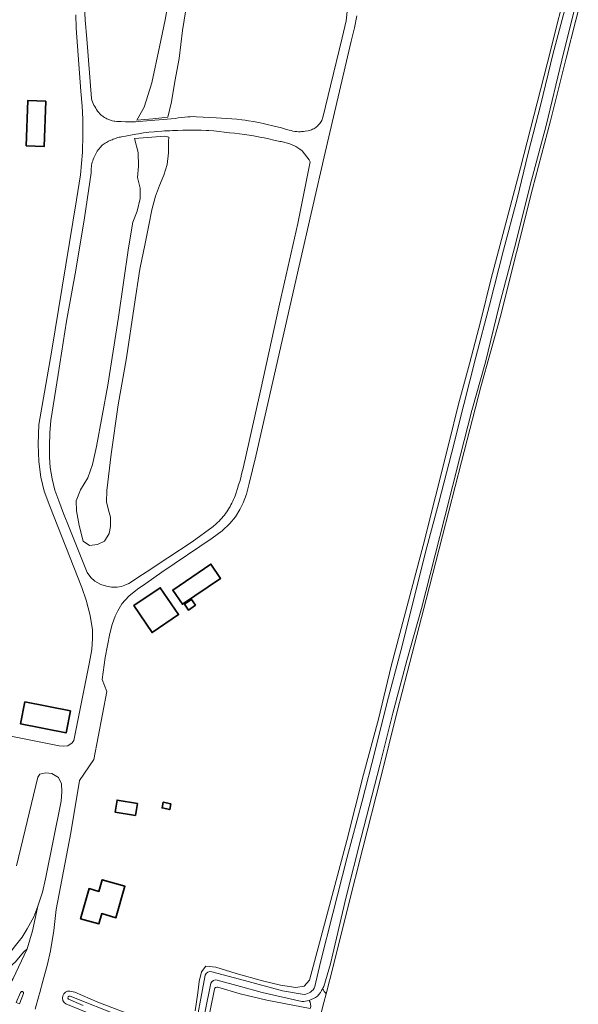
# Model space of a CAD drawing. Header units: metres. Extents: x 239845 to 242720, y 580286 to 584200.
# Tile 5 of 113: x 240212 to 240402, y 581261 to 581596. Entities that reach past the tile are written whole.
import ezdxf

# ---------------------------------------------------------------- set-up
doc = ezdxf.new("R2010")
doc.units = ezdxf.units.M
for name, color, linetype, lineweight in [('B-WE-GR-GROENVOORZIENING-GV', 80, 'Continuous', 18), ('B-WE-OG-BEBOUWING-GV', 7, 'Continuous', 35), ('B-WE-OG-TERREIN_ERF-GV', 7, 'Continuous', 18), ('B-WE-OG-WATER_SLOOT-GV', 120, 'Continuous', 18), ('B-WE-VH-VERHARDING_GESLOTEN-GV', 7, 'Continuous', 18)]:
    doc.layers.add(name, color=color, linetype=linetype, lineweight=lineweight)

msp = doc.modelspace()

# ---------------------------------------------------------------- linework, layer by layer
at = {"layer": 'B-WE-GR-GROENVOORZIENING-GV', "flags": 128}
msp.add_lwpolyline([(240399.2, 581613.09), (240391.13, 581581.01), (240382.08, 581545.68), (240372.12, 581508.03), (240368.59, 581493.69), (240364.7, 581478.96), (240361.01, 581465.29), (240357.67, 581451.85), (240353.11, 581433.85), (240348.91, 581417.18), (240344.01, 581398.39), (240338.11, 581376.12), (240333.72, 581358.07), (240328.62, 581339.24), (240323.01, 581316.81), (240317.98, 581298.15), (240310.23, 581269.35), (240308.44, 581267.31), (240305.6, 581266.9), (240300.38, 581267.64), (240294.28, 581269.07), (240285.35, 581271.62), (240278.41, 581273.72), (240274.94, 581274.1), (240273.54, 581272.19), (240272.77, 581268.83), (240272.23, 581265.08), (240271.35, 581258.87)], dxfattribs=at)
for points in [[(240401.27, 581602.85), (240396.2, 581582.3), (240390.76, 581559.98), (240385.38, 581539.77), (240380.6, 581520.56), (240374.87, 581498.67), (240370.22, 581479.57), (240365.53, 581463.15), (240361.58, 581447.52), (240356.38, 581426.95), (240351.34, 581407.33), (240348.35, 581395.75), (240343.41, 581378.02), (240338.59, 581360.19), (240334.18, 581342.43), (240327.9, 581317.85), (240322.77, 581297.65), (240318.25, 581278.26), (240317.41, 581274.9), (240315.14, 581267.2, -0.02039), (240314.79, 581266.45, 0.146572), (240315.92, 581264.74), (240318.27, 581273.96), (240323.28, 581294.09), (240328.44, 581314.2), (240334.47, 581337.86), (240340.08, 581360.75), (240345.2, 581380.45), (240349.98, 581398.81), (240355.51, 581420.45), (240361.96, 581445.6), (240368.53, 581471.12), (240375.18, 581494.73), (240380.71, 581516.79), (240386.21, 581538.51), (240392.26, 581561.65), (240397.59, 581582.91), (240404.25, 581608.93)], [(240270.78, 581249.67), (240274.75, 581271.02, -0.411829), (240276.97, 581272.21), (240288.15, 581269.18), (240301.1, 581265.76), (240308.43, 581264.5, 0.277511), (240312.13, 581267.13), (240313.99, 581275.45), (240318.21, 581291.98), (240323.14, 581311.16), (240328.23, 581330.2), (240332.59, 581347.44), (240336.75, 581363.9), (240341.4, 581381.38), (240345.47, 581397.55), (240349.76, 581414.9), (240354.34, 581431.86), (240358.63, 581448.5), (240362.79, 581465.19), (240366.87, 581481.18), (240371.49, 581498.9), (240376.26, 581517.62), (240380.89, 581535.05), (240384.72, 581550.57), (240389, 581567.26), (240393.14, 581584.2), (240397.57, 581601.19)], [(240273.68, 581245.7), (240277.89, 581266.26, -0.446287), (240279.06, 581266.94), (240286.65, 581264.65), (240295.78, 581262.53), (240310.52, 581259.69, 0.235118), (240310.13, 581262.47, -0.06972), (240307.66, 581262.07), (240294.14, 581265.13), (240286.79, 581267.18), (240278.85, 581269.39, 0.334512), (240276.71, 581268.32), (240272.57, 581248.09, -0.346759)], [(240251.98, 581256.59), (240238.19, 581261.88), (240230.4, 581265.22), (240228.73, 581265.65, 0.779973), (240227.32, 581261.27), (240246.73, 581253.39)], [(240233.24, 581260.71), (240228.26, 581262.86, -0.84865), (240228.86, 581263.88), (240245.96, 581257.1)]]:
    msp.add_lwpolyline(points, format="xyb", dxfattribs=at)
msp.add_lwpolyline([(240214.21, 581280.04), (240212.98, 581278.83), (240210.17, 581275.61), (240206.26, 581272.09), (240201.55, 581267.82), (240200.86, 581267.14), (240200.88, 581266.44), (240201.88, 581265.43), (240203.1, 581264.73), (240205.97, 581263.89), (240207.33, 581266.4), (240209.43, 581269.85), (240211.27, 581273.72), (240214.21, 581280.04), (240214.21, 581280.04)], close=True, dxfattribs=at)
at = {"layer": 'B-WE-OG-BEBOUWING-GV', "flags": 128}
for points in [[(240213.85, 581553.13), (240220.01, 581552.93), (240220.52, 581568.28), (240214.36, 581568.49), (240213.85, 581553.13), (240213.85, 581553.13)], [(240280, 581405.99), (240276.69, 581410.85), (240263.74, 581402.04), (240267.04, 581397.18), (240280, 581405.99), (240280, 581405.99)], [(240256.71, 581387.57), (240265.7, 581393.66), (240259.49, 581402.81), (240250.51, 581396.72), (240256.71, 581387.57), (240256.71, 581387.57)], [(240271.46, 581396.85), (240270.08, 581398.82), (240267.73, 581397.18), (240269.11, 581395.21), (240271.46, 581396.85), (240271.46, 581396.85)], [(240211.92, 581356.47), (240227.41, 581353.43), (240228.89, 581360.94), (240213.4, 581363.98), (240211.92, 581356.47), (240211.92, 581356.47)], [(240251.76, 581329.43), (240244.8, 581330.59), (240244.08, 581326.52), (240251.04, 581325.36), (240251.76, 581329.43), (240251.76, 581329.43)], [(240263.11, 581329.33), (240260.46, 581329.86), (240260.07, 581327.91), (240262.71, 581327.38), (240263.11, 581329.33), (240263.11, 581329.33)], [(240238.58, 581288.52), (240239.56, 581291.97), (240244.4, 581290.58), (240247.47, 581301.3), (240239.73, 581303.5), (240238.58, 581299.55), (240235.27, 581300.51), (240232.35, 581290.24), (240238.58, 581288.52), (240238.58, 581288.52)]]:
    msp.add_lwpolyline(points, close=True, dxfattribs=at)
at = {"layer": 'B-WE-OG-TERREIN_ERF-GV', "flags": 128}
for points in [[(240268.76, 581603.01), (240267.07, 581592.35), (240265.89, 581582.81), (240264.48, 581574.96), (240263.3, 581568.05), (240262.01, 581562.87), (240256.92, 581562.28), (240251.52, 581561.9), (240254, 581566.27), (240256.61, 581574.55), (240259.22, 581586.78), (240261.17, 581595.98), (240263.36, 581608.45)], [(240233.67, 581600.5), (240233.93, 581595.87), (240234.49, 581589.53), (240236.04, 581569.24), (240236.22, 581568.67), (240236.42, 581568.1), (240236.66, 581567.55), (240236.91, 581567), (240237.19, 581566.46), (240237.49, 581565.94), (240237.82, 581565.44), (240238.16, 581564.94), (240238.53, 581564.46), (240238.92, 581564), (240239.15, 581563.78), (240239.4, 581563.57), (240239.65, 581563.36), (240239.91, 581563.17), (240240.17, 581562.98), (240240.44, 581562.8), (240240.72, 581562.64), (240241, 581562.48), (240241.29, 581562.33), (240241.58, 581562.19), (240241.88, 581562.06), (240242.18, 581561.95), (240242.49, 581561.84), (240242.8, 581561.75), (240243.11, 581561.66), (240243.74, 581561.53), (240244.06, 581561.48), (240244.71, 581561.41), (240246.19, 581561.34), (240247.68, 581561.3), (240249.91, 581561.3), (240251.02, 581561.32), (240252.14, 581561.37), (240264.53, 581562.46), (240265.62, 581562.65), (240266.7, 581562.8), (240267.8, 581562.91), (240268.89, 581562.99), (240269.62, 581563.02), (240270.72, 581563.04), (240271.82, 581563.02), (240278.53, 581562.69), (240282.15, 581562.45), (240283.86, 581562.32), (240285.57, 581562.15), (240287.28, 581561.94), (240288.41, 581561.79), (240289.54, 581561.62), (240291.24, 581561.34), (240292.37, 581561.14), (240293.49, 581560.92), (240294.46, 581560.72), (240295.91, 581560.4), (240297.84, 581559.95), (240299.28, 581559.59), (240300.71, 581559.21), (240302.15, 581558.81), (240303.4, 581558.44), (240304.02, 581558.28), (240304.65, 581558.15), (240305.29, 581558.04), (240305.92, 581557.97), (240306.57, 581557.93), (240307.21, 581557.93), (240307.53, 581557.94), (240308.17, 581557.98), (240308.81, 581558.05), (240309.83, 581558.22), (240310.22, 581558.32), (240310.6, 581558.44), (240310.98, 581558.58), (240311.34, 581558.74), (240311.7, 581558.92), (240312.04, 581559.13), (240312.37, 581559.35), (240312.68, 581559.59), (240312.99, 581559.86), (240313.27, 581560.14), (240313.54, 581560.43), (240313.79, 581560.74), (240314.02, 581561.07), (240314.23, 581561.41), (240314.42, 581561.76), (240314.59, 581562.12), (240314.73, 581562.49), (240314.96, 581563.26), (240317.45, 581573.56), (240321.33, 581589.87), (240322.7, 581595.63), (240323.25, 581599.82)], [(240192.76, 581355.46), (240225.01, 581349.08), (240226.48, 581348.92), (240228.03, 581349.05), (240229.51, 581350.06), (240230.08, 581350.87), (240235.24, 581376.96), (240236.13, 581381.77), (240236.44, 581385.59), (240236.38, 581388.44), (240235.59, 581393.38), (240234.23, 581398.57), (240232.76, 581402.88), (240221.94, 581430.6), (240219.93, 581435.67), (240218.82, 581440.44), (240218.1, 581445.8), (240217.89, 581451.68), (240218.19, 581458.28), (240222.47, 581482.9), (240230.96, 581534.73), (240232.33, 581543.27), (240232.99, 581550.92), (240233.12, 581556.88), (240233.09, 581562.18), (240232.87, 581566.57), (240232.4, 581571.7), (240230.85, 581593.16), (240230.74, 581597.69)], [(240210.17, 581281.08), (240212.42, 581284), (240214.15, 581286.8), (240216.41, 581290.83), (240217.77, 581294.49), (240219.37, 581299.24), (240220.38, 581303.81), (240225.76, 581330.25), (240225.96, 581333.5), (240225.86, 581336.08), (240224.85, 581338.27), (240222.56, 581339.6), (240220.51, 581339.83), (240218.52, 581339.46), (240217.75, 581338.44), (240210.56, 581308.27)]]:
    msp.add_lwpolyline(points, dxfattribs=at)
for points in [[(240213.85, 581553.13), (240214.36, 581568.49), (240220.52, 581568.28), (240220.01, 581552.93), (240213.85, 581553.13), (240213.85, 581553.13)], [(240222.18, 581459.67), (240221.89, 581455.52), (240221.8, 581451.09), (240221.82, 581447.21), (240222.05, 581443.71), (240222.72, 581439.82), (240223.58, 581435.97), (240224.96, 581432.42), (240226.53, 581428.07), (240228.5, 581423.32), (240234.58, 581407.96), (240235.85, 581406.24), (240237.26, 581405.06), (240239.21, 581403.9), (240241.19, 581403.31), (240242.91, 581403.01), (240244.85, 581403.02), (240246.24, 581403.24), (240247.42, 581403.67), (240248.75, 581404.29), (240250.39, 581405.32), (240252.16, 581406.52), (240254.64, 581408.13), (240262.08, 581413.01), (240270.3, 581418.43), (240277.48, 581423.61), (240278.52, 581424.51), (240279.01, 581424.98), (240279.5, 581425.47), (240279.97, 581425.97), (240280.42, 581426.48), (240280.87, 581427.01), (240281.3, 581427.55), (240281.71, 581428.1), (240282.11, 581428.66), (240282.49, 581429.23), (240282.86, 581429.81), (240283.21, 581430.4), (240283.54, 581431), (240283.86, 581431.61), (240284.16, 581432.22), (240284.44, 581432.85), (240284.71, 581433.48), (240284.96, 581434.12), (240285.19, 581434.77), (240285.78, 581436.57), (240286.15, 581437.78), (240286.51, 581438.99), (240286.85, 581440.21), (240287.17, 581441.44), (240287.48, 581442.66), (240287.78, 581443.89), (240288.06, 581445.12), (240288.45, 581446.98), (240293.55, 581469.81), (240300.08, 581499.23), (240306.27, 581526.75), (240310.54, 581547.7), (240310.12, 581548.37), (240307.73, 581551.41), (240307.03, 581551.94), (240306.67, 581552.19), (240306.31, 581552.43), (240305.94, 581552.65), (240305.56, 581552.87), (240305.18, 581553.07), (240304.79, 581553.27), (240304.39, 581553.45), (240303.99, 581553.62), (240303.58, 581553.78), (240303.17, 581553.92), (240302.76, 581554.06), (240302.34, 581554.18), (240301.92, 581554.29), (240301.49, 581554.39), (240301.07, 581554.47), (240300.64, 581554.54), (240300.2, 581554.6), (240299.77, 581554.65), (240298.12, 581555.06), (240296.46, 581555.45), (240294.8, 581555.81), (240293.96, 581555.98), (240292.29, 581556.3), (240290.62, 581556.59), (240289.78, 581556.73), (240288.09, 581556.98), (240286.4, 581557.21), (240284.71, 581557.41), (240283.02, 581557.58), (240281.27, 581557.81), (240279.52, 581558.01), (240277.76, 581558.17), (240276, 581558.29), (240275.12, 581558.34), (240273.36, 581558.41), (240271.59, 581558.45), (240269.83, 581558.45), (240268.06, 581558.42), (240267.18, 581558.39), (240265.42, 581558.3), (240263.62, 581558.28), (240262.73, 581558.26), (240260.93, 581558.19), (240260.04, 581558.13), (240258.25, 581558), (240257.35, 581557.92), (240255.57, 581557.72), (240254.68, 581557.61), (240253.79, 581557.49), (240252.02, 581557.22), (240251.13, 581557.07), (240249.37, 581556.74), (240247.61, 581556.37), (240246.76, 581556.26), (240246.33, 581556.19), (240245.91, 581556.11), (240245.49, 581556.02), (240245.08, 581555.91), (240244.66, 581555.79), (240244.25, 581555.66), (240243.85, 581555.52), (240243.44, 581555.37), (240243.05, 581555.21), (240242.65, 581555.04), (240241.88, 581554.66), (240241.5, 581554.46), (240241.13, 581554.24), (240240.76, 581554.02), (240240.4, 581553.78), (240240.05, 581553.54), (240239.7, 581553.29), (240238.99, 581552.53), (240238.66, 581552.13), (240238.35, 581551.71), (240238.05, 581551.29), (240237.77, 581550.85), (240237.51, 581550.4), (240237.27, 581549.94), (240237.05, 581549.48), (240236.84, 581549), (240236.65, 581548.52), (240236.49, 581548.02), (240236.34, 581547.53), (240236.22, 581547.02), (240236.11, 581546.51), (240236.03, 581546), (240235.96, 581545.49), (240235.92, 581544.97), (240235.9, 581544.45), (240235.9, 581543.93), (240233.68, 581528.58), (240230.79, 581510.85), (240227.59, 581493.47), (240224.67, 581475.36), (240222.18, 581459.67), (240222.18, 581459.67)], [(240252.04, 581546.18), (240251.99, 581550.81), (240250.76, 581555.57), (240261.03, 581556.44), (240262.38, 581556.09), (240262.23, 581554.72), (240262.22, 581553.05), (240262.27, 581550.73), (240261.83, 581546.75), (240260.68, 581543.16), (240259.16, 581539.62), (240257.88, 581535.99), (240256.65, 581531.33), (240255.53, 581526.16), (240254.33, 581519.88), (240252.57, 581511.11), (240250.58, 581498.52), (240247.97, 581481.05), (240245.12, 581464.98), (240242.78, 581448.21), (240241.28, 581435.86), (240241.17, 581432.05), (240241.88, 581429.24), (240242.58, 581426.85), (240242.51, 581423.66), (240242.07, 581421.28), (240240.5, 581418.65), (240238.16, 581417.55), (240235.4, 581417.19), (240233.28, 581418.67), (240231.89, 581423.97), (240230.91, 581428.93), (240230.85, 581432.32), (240232.37, 581436.06), (240234.8, 581440.19), (240236.44, 581444.73), (240237.72, 581450.88), (240241.68, 581471.76), (240245.22, 581494.81), (240248.62, 581518.4), (240250.19, 581527.18), (240251.62, 581530.92), (240252.66, 581535.24), (240252.61, 581538.66), (240251.77, 581542.35), (240252.04, 581546.18), (240252.04, 581546.18)], [(240280, 581405.99), (240267.04, 581397.18), (240263.74, 581402.04), (240276.69, 581410.85), (240280, 581405.99), (240280, 581405.99)], [(240280, 581405.99), (240267.04, 581397.18), (240263.74, 581402.04), (240276.69, 581410.85), (240280, 581405.99), (240280, 581405.99)], [(240256.71, 581387.57), (240250.51, 581396.72), (240259.49, 581402.81), (240265.7, 581393.66), (240256.71, 581387.57), (240256.71, 581387.57)], [(240256.71, 581387.57), (240250.51, 581396.72), (240259.49, 581402.81), (240265.7, 581393.66), (240256.71, 581387.57), (240256.71, 581387.57)], [(240271.46, 581396.85), (240269.11, 581395.21), (240267.73, 581397.18), (240270.08, 581398.82), (240271.46, 581396.85), (240271.46, 581396.85)], [(240271.46, 581396.85), (240269.11, 581395.21), (240267.73, 581397.18), (240270.08, 581398.82), (240271.46, 581396.85), (240271.46, 581396.85)], [(240211.92, 581356.47), (240213.4, 581363.98), (240228.89, 581360.94), (240227.41, 581353.43), (240211.92, 581356.47), (240211.92, 581356.47)], [(240251.76, 581329.43), (240251.04, 581325.36), (240244.08, 581326.52), (240244.8, 581330.59), (240251.76, 581329.43), (240251.76, 581329.43)], [(240251.76, 581329.43), (240251.04, 581325.36), (240244.08, 581326.52), (240244.8, 581330.59), (240251.76, 581329.43), (240251.76, 581329.43)], [(240263.11, 581329.33), (240262.71, 581327.38), (240260.07, 581327.91), (240260.46, 581329.86), (240263.11, 581329.33), (240263.11, 581329.33)], [(240263.11, 581329.33), (240262.71, 581327.38), (240260.07, 581327.91), (240260.46, 581329.86), (240263.11, 581329.33), (240263.11, 581329.33)], [(240238.58, 581288.52), (240232.35, 581290.24), (240235.27, 581300.51), (240238.58, 581299.55), (240239.73, 581303.5), (240247.47, 581301.3), (240244.4, 581290.58), (240239.56, 581291.97), (240238.58, 581288.52), (240238.58, 581288.52)], [(240238.58, 581288.52), (240232.35, 581290.24), (240235.27, 581300.51), (240238.58, 581299.55), (240239.73, 581303.5), (240247.47, 581301.3), (240244.4, 581290.58), (240239.56, 581291.97), (240238.58, 581288.52), (240238.58, 581288.52)]]:
    msp.add_lwpolyline(points, close=True, dxfattribs=at)
at = {"layer": 'B-WE-OG-WATER_SLOOT-GV', "flags": 128}
msp.add_lwpolyline([(240263.36, 581608.45), (240261.17, 581595.98), (240259.22, 581586.78), (240256.61, 581574.55), (240254, 581566.27), (240251.52, 581561.9), (240256.92, 581562.28), (240262.01, 581562.87), (240263.3, 581568.05), (240264.48, 581574.96), (240265.89, 581582.81), (240267.07, 581592.35), (240268.76, 581603.01)], dxfattribs=at)
for points in [[(240272.57, 581248.09), (240276.71, 581268.32, -0.334512), (240278.85, 581269.39), (240286.79, 581267.18), (240294.14, 581265.13), (240307.66, 581262.07, 0.06972), (240310.13, 581262.47, 0.08835), (240312.96, 581263.93, 0.075865), (240314.79, 581266.45, 0.02039), (240315.14, 581267.2), (240317.41, 581274.9), (240318.25, 581278.26), (240322.77, 581297.65), (240327.9, 581317.85), (240334.18, 581342.43), (240338.59, 581360.19), (240343.41, 581378.02), (240348.35, 581395.75), (240351.34, 581407.33), (240356.38, 581426.95), (240361.58, 581447.52), (240365.53, 581463.15), (240370.22, 581479.57), (240374.87, 581498.67), (240380.6, 581520.56), (240385.38, 581539.77), (240390.76, 581559.98), (240396.2, 581582.3), (240401.27, 581602.85)], [(240397.57, 581601.19), (240393.14, 581584.2), (240389, 581567.26), (240384.72, 581550.57), (240380.89, 581535.05), (240376.26, 581517.62), (240371.49, 581498.9), (240366.87, 581481.18), (240362.79, 581465.19), (240358.63, 581448.5), (240354.34, 581431.86), (240349.76, 581414.9), (240345.47, 581397.55), (240341.4, 581381.38), (240336.75, 581363.9), (240332.59, 581347.44), (240328.23, 581330.2), (240323.14, 581311.16), (240318.21, 581291.98), (240313.99, 581275.45), (240312.13, 581267.13, -0.277511), (240308.43, 581264.5), (240301.1, 581265.76), (240288.15, 581269.18), (240276.97, 581272.21, 0.411829), (240274.75, 581271.02), (240270.78, 581249.67, -0.373163)], [(240245.96, 581257.1), (240228.86, 581263.88, 0.84865), (240228.26, 581262.86), (240233.24, 581260.71)], [(240308.56, 581235.72), (240315.15, 581261.72), (240315.92, 581264.74, -0.146572), (240314.79, 581266.45, -0.075865), (240312.96, 581263.93, -0.08835), (240310.13, 581262.47, -0.235118), (240310.52, 581259.69)]]:
    msp.add_lwpolyline(points, format="xyb", dxfattribs=at)
msp.add_lwpolyline([(240252.04, 581546.18), (240251.77, 581542.35), (240252.61, 581538.66), (240252.66, 581535.24), (240251.62, 581530.92), (240250.19, 581527.18), (240248.62, 581518.4), (240245.22, 581494.81), (240241.68, 581471.76), (240237.72, 581450.88), (240236.44, 581444.73), (240234.8, 581440.19), (240232.37, 581436.06), (240230.85, 581432.32), (240230.91, 581428.93), (240231.89, 581423.97), (240233.28, 581418.67), (240235.4, 581417.19), (240238.16, 581417.55), (240240.5, 581418.65), (240242.07, 581421.28), (240242.51, 581423.66), (240242.58, 581426.85), (240241.88, 581429.24), (240241.17, 581432.05), (240241.28, 581435.86), (240242.78, 581448.21), (240245.12, 581464.98), (240247.97, 581481.05), (240250.58, 581498.52), (240252.57, 581511.11), (240254.33, 581519.88), (240255.53, 581526.16), (240256.65, 581531.33), (240257.88, 581535.99), (240259.16, 581539.62), (240260.68, 581543.16), (240261.83, 581546.75), (240262.27, 581550.73), (240262.22, 581553.05), (240262.23, 581554.72), (240262.38, 581556.09), (240261.03, 581556.44), (240250.76, 581555.57), (240251.99, 581550.81), (240252.04, 581546.18), (240252.04, 581546.18)], close=True, dxfattribs=at)
at = {"layer": 'B-WE-VH-VERHARDING_GESLOTEN-GV', "flags": 128}
for points in [[(240323.25, 581599.82), (240322.7, 581595.63), (240321.33, 581589.87), (240317.45, 581573.56), (240314.96, 581563.26), (240314.73, 581562.49), (240314.59, 581562.12), (240314.42, 581561.76), (240314.23, 581561.41), (240314.02, 581561.07), (240313.79, 581560.74), (240313.54, 581560.43), (240313.27, 581560.14), (240312.99, 581559.86), (240312.68, 581559.59), (240312.37, 581559.35), (240312.04, 581559.13), (240311.7, 581558.92), (240311.34, 581558.74), (240310.98, 581558.58), (240310.6, 581558.44), (240310.22, 581558.32), (240309.83, 581558.22), (240308.81, 581558.05), (240308.17, 581557.98), (240307.53, 581557.94), (240307.21, 581557.93), (240306.57, 581557.93), (240305.92, 581557.97), (240305.29, 581558.04), (240304.65, 581558.15), (240304.02, 581558.28), (240303.4, 581558.44), (240302.15, 581558.81), (240300.71, 581559.21), (240299.28, 581559.59), (240297.84, 581559.95), (240295.91, 581560.4), (240294.46, 581560.72), (240293.49, 581560.92), (240292.37, 581561.14), (240291.24, 581561.34), (240289.54, 581561.62), (240288.41, 581561.79), (240287.28, 581561.94), (240285.57, 581562.15), (240283.86, 581562.32), (240282.15, 581562.45), (240278.53, 581562.69), (240271.82, 581563.02), (240270.72, 581563.04), (240269.62, 581563.02), (240268.89, 581562.99), (240267.8, 581562.91), (240266.7, 581562.8), (240265.62, 581562.65), (240264.53, 581562.46), (240252.14, 581561.37), (240251.02, 581561.32), (240249.91, 581561.3), (240247.68, 581561.3), (240246.19, 581561.34), (240244.71, 581561.41), (240244.06, 581561.48), (240243.74, 581561.53), (240243.11, 581561.66), (240242.8, 581561.75), (240242.49, 581561.84), (240242.18, 581561.95), (240241.88, 581562.06), (240241.58, 581562.19), (240241.29, 581562.33), (240241, 581562.48), (240240.72, 581562.64), (240240.44, 581562.8), (240240.17, 581562.98), (240239.91, 581563.17), (240239.65, 581563.36), (240239.4, 581563.57), (240239.15, 581563.78), (240238.92, 581564), (240238.53, 581564.46), (240238.16, 581564.94), (240237.82, 581565.44), (240237.49, 581565.94), (240237.19, 581566.46), (240236.91, 581567), (240236.66, 581567.55), (240236.42, 581568.1), (240236.22, 581568.67), (240236.04, 581569.24), (240234.49, 581589.53), (240233.93, 581595.87), (240233.67, 581600.5)], [(240230.74, 581597.69), (240230.85, 581593.16), (240232.4, 581571.7), (240232.87, 581566.57), (240233.09, 581562.18), (240233.12, 581556.88), (240232.99, 581550.92), (240232.33, 581543.27), (240230.96, 581534.73), (240222.47, 581482.9), (240218.19, 581458.28), (240217.89, 581451.68), (240218.1, 581445.8), (240218.82, 581440.44), (240219.93, 581435.67), (240221.94, 581430.6), (240232.76, 581402.88), (240234.23, 581398.57), (240235.59, 581393.38), (240236.38, 581388.44), (240236.44, 581385.59), (240236.13, 581381.77), (240235.24, 581376.96), (240230.08, 581350.87), (240229.51, 581350.06), (240228.03, 581349.05), (240226.48, 581348.92), (240225.01, 581349.08), (240192.76, 581355.46)], [(240216.86, 581259.52), (240218.18, 581263.97), (240218.48, 581265.09), (240219.53, 581268.99), (240221.05, 581274.77), (240222.14, 581279.31), (240223.24, 581286.21), (240224.08, 581293.38), (240229.05, 581319.44), (240232.02, 581337.25), (240236.86, 581344.43), (240241.24, 581367.5), (240239.69, 581371.64), (240240.67, 581379.07), (240242.36, 581387.27), (240243.13, 581390.28), (240244.12, 581393.18), (240245.03, 581395), (240246.45, 581397.39), (240248.73, 581399.91), (240251.76, 581402.28), (240254.56, 581404.21), (240260.05, 581408.16), (240277.11, 581419.65), (240280.53, 581422.12), (240283.17, 581424.64), (240285.09, 581426.94), (240286.59, 581429.41), (240287.69, 581431.65), (240288.77, 581434.62), (240289.77, 581438.29), (240292, 581447.54), (240306.71, 581512.28), (240315.64, 581550.9), (240324.48, 581588.68), (240325.63, 581593.25), (240326.33, 581597.34)], [(240210.56, 581308.27), (240217.75, 581338.44), (240218.52, 581339.46), (240220.51, 581339.83), (240222.56, 581339.6), (240224.85, 581338.27), (240225.86, 581336.08), (240225.96, 581333.5), (240225.76, 581330.25), (240220.38, 581303.81), (240219.37, 581299.24), (240217.77, 581294.49), (240215.99, 581286.09), (240214.21, 581280.04), (240211.27, 581273.72)]]:
    msp.add_lwpolyline(points, dxfattribs=at)
for points in [[(240222.18, 581459.67), (240224.67, 581475.36), (240227.59, 581493.47), (240230.79, 581510.85), (240233.68, 581528.58), (240235.9, 581543.93), (240235.9, 581544.45), (240235.92, 581544.97), (240235.96, 581545.49), (240236.03, 581546), (240236.11, 581546.51), (240236.22, 581547.02), (240236.34, 581547.53), (240236.49, 581548.02), (240236.65, 581548.52), (240236.84, 581549), (240237.05, 581549.48), (240237.27, 581549.94), (240237.51, 581550.4), (240237.77, 581550.85), (240238.05, 581551.29), (240238.35, 581551.71), (240238.66, 581552.13), (240238.99, 581552.53), (240239.7, 581553.29), (240240.05, 581553.54), (240240.4, 581553.78), (240240.76, 581554.02), (240241.13, 581554.24), (240241.5, 581554.46), (240241.88, 581554.66), (240242.65, 581555.04), (240243.05, 581555.21), (240243.44, 581555.37), (240243.85, 581555.52), (240244.25, 581555.66), (240244.66, 581555.79), (240245.08, 581555.91), (240245.49, 581556.02), (240245.91, 581556.11), (240246.33, 581556.19), (240246.76, 581556.26), (240247.61, 581556.37), (240249.37, 581556.74), (240251.13, 581557.07), (240252.02, 581557.22), (240253.79, 581557.49), (240254.68, 581557.61), (240255.57, 581557.72), (240257.35, 581557.92), (240258.25, 581558), (240260.04, 581558.13), (240260.93, 581558.19), (240262.73, 581558.26), (240263.62, 581558.28), (240265.42, 581558.3), (240267.18, 581558.39), (240268.06, 581558.42), (240269.83, 581558.45), (240271.59, 581558.45), (240273.36, 581558.41), (240275.12, 581558.34), (240276, 581558.29), (240277.76, 581558.17), (240279.52, 581558.01), (240281.27, 581557.81), (240283.02, 581557.58), (240284.71, 581557.41), (240286.4, 581557.21), (240288.09, 581556.98), (240289.78, 581556.73), (240290.62, 581556.59), (240292.29, 581556.3), (240293.96, 581555.98), (240294.8, 581555.81), (240296.46, 581555.45), (240298.12, 581555.06), (240299.77, 581554.65), (240300.2, 581554.6), (240300.64, 581554.54), (240301.07, 581554.47), (240301.49, 581554.39), (240301.92, 581554.29), (240302.34, 581554.18), (240302.76, 581554.06), (240303.17, 581553.92), (240303.58, 581553.78), (240303.99, 581553.62), (240304.39, 581553.45), (240304.79, 581553.27), (240305.18, 581553.07), (240305.56, 581552.87), (240305.94, 581552.65), (240306.31, 581552.43), (240306.67, 581552.19), (240307.03, 581551.94), (240307.73, 581551.41), (240310.12, 581548.37), (240310.54, 581547.7), (240306.27, 581526.75), (240300.08, 581499.23), (240293.55, 581469.81), (240288.45, 581446.98), (240288.06, 581445.12), (240287.78, 581443.89), (240287.48, 581442.66), (240287.17, 581441.44), (240286.85, 581440.21), (240286.51, 581438.99), (240286.15, 581437.78), (240285.78, 581436.57), (240285.19, 581434.77), (240284.96, 581434.12), (240284.71, 581433.48), (240284.44, 581432.85), (240284.16, 581432.22), (240283.86, 581431.61), (240283.54, 581431), (240283.21, 581430.4), (240282.86, 581429.81), (240282.49, 581429.23), (240282.11, 581428.66), (240281.71, 581428.1), (240281.3, 581427.55), (240280.87, 581427.01), (240280.42, 581426.48), (240279.97, 581425.97), (240279.5, 581425.47), (240279.01, 581424.98), (240278.52, 581424.51), (240277.48, 581423.61), (240270.3, 581418.43), (240262.08, 581413.01), (240254.64, 581408.13), (240252.16, 581406.52), (240250.39, 581405.32), (240248.75, 581404.29), (240247.42, 581403.67), (240246.24, 581403.24), (240244.85, 581403.02), (240242.91, 581403.01), (240241.19, 581403.31), (240239.21, 581403.9), (240237.26, 581405.06), (240235.85, 581406.24), (240234.58, 581407.96), (240228.5, 581423.32), (240226.53, 581428.07), (240224.96, 581432.42), (240223.58, 581435.97), (240222.72, 581439.82), (240222.05, 581443.71), (240221.82, 581447.21), (240221.8, 581451.09), (240221.89, 581455.52), (240222.18, 581459.67), (240222.18, 581459.67)], [(240210.17, 581281.08), (240207.72, 581277.8), (240203.57, 581273.42), (240201.39, 581272.13), (240200.65, 581271.73), (240197.36, 581269.91), (240194.23, 581268.76), (240191.2, 581268.4), (240200.88, 581266.44), (240200.86, 581267.14), (240201.55, 581267.82), (240206.26, 581272.09), (240210.17, 581275.61), (240212.98, 581278.83), (240214.21, 581280.04), (240215.99, 581286.09), (240217.77, 581294.49), (240216.41, 581290.83), (240214.15, 581286.8), (240212.42, 581284), (240210.17, 581281.08), (240210.17, 581281.08)]]:
    msp.add_lwpolyline(points, close=True, dxfattribs=at)
for points in [[(240212.9, 581264.81, 0.977085), (240211.95, 581265.18), (240210.43, 581261.78), (240211.59, 581261.29)], [(240211.95, 581265.18, -0.977085), (240212.9, 581264.81), (240211.59, 581261.29), (240210.43, 581261.78)]]:
    msp.add_lwpolyline(points, format="xyb", close=True, dxfattribs=at)

doc.saveas('drawing.dxf')
